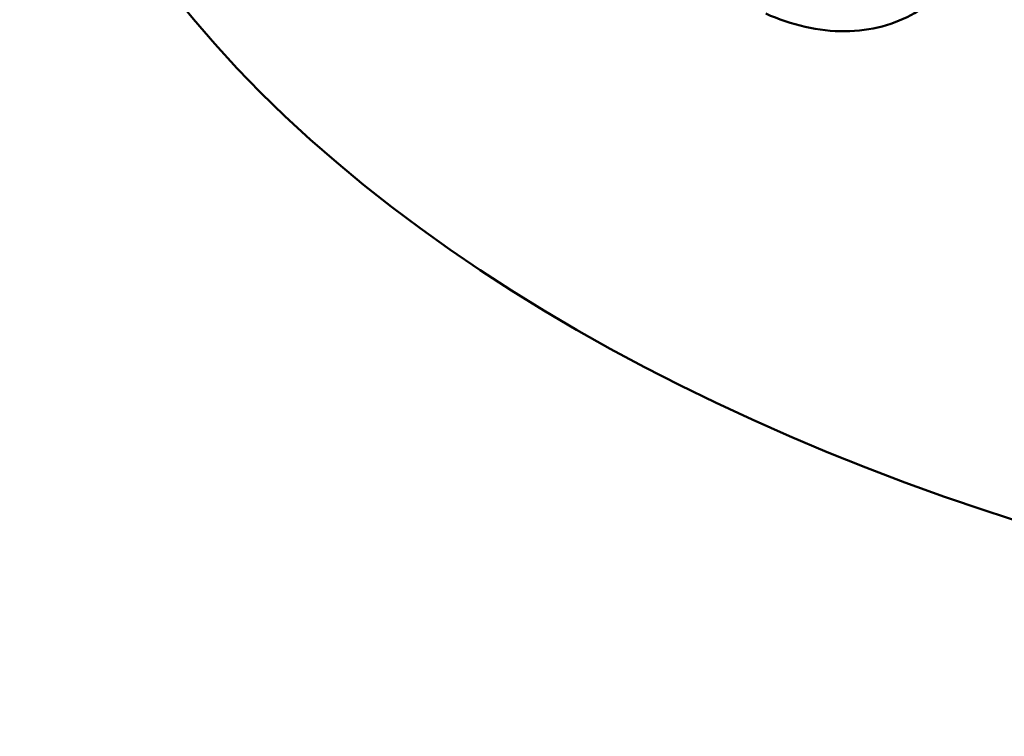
# Model space of a CAD drawing. Header units: inches. Extents: x 1 to 226, y 4 to 143.
# Tile 55 of 80: x 171.57 to 177.43, y 50.52 to 54.78. Entities that reach past the tile are written whole.
import ezdxf

# ---------------------------------------------------------------- set-up
doc = ezdxf.new("R2010")
doc.units = ezdxf.units.IN
doc.header["$LTSCALE"] = 6.666667
doc.header["$MEASUREMENT"] = 0
doc.layers.add('Visible (ANSI)', color=7, linetype='Continuous', lineweight=50)

msp = doc.modelspace()

# ---------------------------------------------------------------- linework, layer by layer
at = {"layer": 'Visible (ANSI)'}
msp.add_ellipse((183.1875, 57.7408), major_axis=(-11.75, 0), ratio=0.57735, start_param=0.152236, end_param=1.704587, dxfattribs=at)
msp.add_open_spline([(176.0077, 57.2698), (176.0834, 57.236), (176.1625, 57.1942), (176.3214, 57.0956), (176.4012, 57.0389), (176.5557, 56.9138), (176.6305, 56.8454), (176.77, 56.7015), (176.8347, 56.6261), (176.9492, 56.4754), (177.0031, 56.3951), (177.0988, 56.2283), (177.1406, 56.1418), (177.2081, 55.9683), (177.2338, 55.8811), (177.2676, 55.7117), (177.2757, 55.6294), (177.2757, 55.5524), (177.2757, 55.4754), (177.2676, 55.3986), (177.2338, 55.252), (177.2081, 55.1823), (177.1406, 55.0552), (177.0988, 54.9977), (177.0031, 54.8986), (176.9492, 54.8569), (176.8347, 54.7901), (176.77, 54.7629), (176.6305, 54.7257), (176.5557, 54.7157), (176.4012, 54.7148), (176.3214, 54.7238), (176.1625, 54.7596), (176.0834, 54.7865), (176.0077, 54.8203)], degree=3, knots=[-5.792534, -5.792534, -5.792534, -5.792534, -5.06309, -5.06309, -4.333645, -4.333645, -3.604201, -3.604201, -2.874757, -2.874757, -2.156067, -2.156067, -1.437378, -1.437378, -0.718689, -0.718689, 0, 0, 0, 0.718689, 0.718689, 1.437378, 1.437378, 2.156067, 2.156067, 2.874757, 2.874757, 3.604201, 3.604201, 4.333645, 4.333645, 5.06309, 5.06309, 5.792534, 5.792534, 5.792534, 5.792534], dxfattribs=at)

doc.saveas('drawing.dxf')
